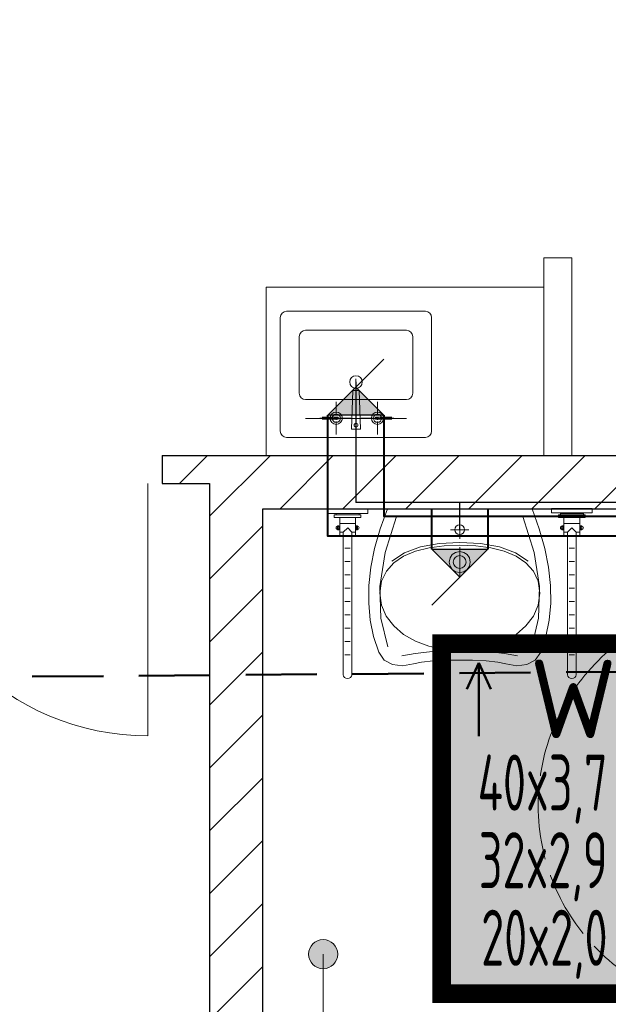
# Model space of a CAD drawing. Header units: millimetres. Extents: x 24385 to 79107, y -56478 to -23676.
# Tile 129 of 256: x 27581 to 27791, y -28415 to -28064. Entities that reach past the tile are written whole.
import ezdxf
from ezdxf.enums import TextEntityAlignment as Align
from ezdxf.lldxf.tags import DXFTag

# ---------------------------------------------------------------- set-up
doc = ezdxf.new("R2010")
doc.units = ezdxf.units.MM
doc.header["$LTSCALE"] = 2
doc.linetypes.add('ACAD_ISO02W100', pattern=[15, 12, -3])
doc.linetypes.add('DASHED', pattern=[19.05, 12.7, -6.35])
for name, color, linetype, lineweight in [('0_OPIS', 7, 'Continuous', 13), ('3DPLAN_A_DRZWI', 173, 'Continuous', 5), ('3DPLAN_A_TABELKA POMIESZCZEŃ', 7, 'Continuous', 0), ('_WLK_W_OPIS', 211, 'Continuous', 9), ('A_KRESKOWANIE', 9, 'Continuous', 0), ('AW_MEB_KUCH', 23, 'Continuous', 0), ('Opisy', 7, 'Continuous', 13), ('PRZERYW', 2, 'ACAD_ISO02W100', 9), ('sanitariaty', 2, 'Continuous', 25)]:
    doc.layers.add(name, color=color, linetype=linetype, lineweight=lineweight)
for name, color, linetype in [('3DPLAN_A_KRESKOWANIE 1', 253, 'Continuous'), ('3DPLAN_A_OPIS', 8, 'Continuous'), ('3DPLAN_K_NOŚNA', 7, 'Continuous'), ('_WLK_oznaczenia', 211, 'Continuous'), ('IS_Odbiorniki', 211, 'SOLID')]:
    doc.layers.add(name, color=color, linetype=linetype)
for name, color, linetype, lineweight, true_color in [('cw', 7, 'Continuous', 40, 0xf79809), ('FURNITURE ZD 1 500', 7, 'Continuous', 13, 0x9fa8a5), ('kanalizacja', 7, 'Continuous', 30, 0xbf3000), ('wodociag', 7, 'Continuous', 40, 0x0e97f1)]:
    doc.layers.add(name, color=color, linetype=linetype, lineweight=lineweight, true_color=true_color)
doc.styles.add('ARIAL', font='arial.ttf')
doc.styles.add('isocp', font='isocpeur.ttf', dxfattribs={"width": 0.9})
tags = doc.linetypes.add('SOLID', pattern=[10, 10, 0]).pattern_tags.tags
tags[6:7] = [DXFTag(74, 4), DXFTag(75, 0), DXFTag(340, '0'), DXFTag(46, 0.0), DXFTag(50, 0.0), DXFTag(44, 0.0), DXFTag(45, 0.0)]
tags[4:5] = [DXFTag(74, 4), DXFTag(75, 0), DXFTag(340, '0'), DXFTag(46, 0.0), DXFTag(50, 0.0), DXFTag(44, 0.0), DXFTag(45, 0.0)]

# ---------------------------------------------------------------- blocks, each defined once
blk = doc.blocks.new('parterr')
at = {"layer": '3DPLAN_A_KRESKOWANIE 1'}
h = blk.add_hatch(dxfattribs=at)
h.set_pattern_fill('ANSI31', color=256, scale=5, style=0)
h.set_pattern_definition([(45, (28281.13, -31178.053), (-11.22532, 11.22532), [])])
h.paths.add_polyline_path([(27531.99, -28228.89), (27531.99, -28218.89), (27420.99, -28218.89), (27420.99, -28006.89), (27456.99, -28006.89), (27456.99, -27805.89), (26774.49, -27805.89), (26774.49, -27888.89), (26825.99, -27888.89), (26825.99, -27851.89), (27410.99, -27851.89), (27410.99, -28133.89), (27387.99, -28133.89), (27387.99, -28139.89), (27410.99, -28139.89), (27410.99, -28286.89), (27426.99, -28286.89), (27426.99, -28228.89)])
h.paths.add_polyline_path([(27626.99, -27863.89), (27769.99, -27863.89), (27769.99, -27805.89), (27626.99, -27805.89)])
h.paths.add_polyline_path([(27631.99, -28218.89), (27631.99, -28228.89), (27648.99, -28228.89), (27648.99, -28462.89), (27694.99, -28462.89), (27694.99, -28426.89), (27667.99, -28426.89), (27667.99, -28237.89), (27979.99, -28237.89), (27979.99, -28426.89), (27784.99, -28426.89), (27784.99, -28541.89), (27801.99, -28541.89), (27801.99, -28461.89), (27937.99, -28461.89), (27937.99, -28505.89), (28030.99, -28505.89), (28030.99, -28463.89), (28076.99, -28463.89), (28076.99, -28434.89), (28070.99, -28434.89), (28070.99, -28421.89), (28057.99, -28421.89), (28057.99, -27857.89), (28067.99, -27857.89), (28067.99, -27794.89), (28073.99, -27794.89), (28073.99, -27747.89), (28027.49, -27747.89), (28027.49, -27805.89), (27939.99, -27805.89), (27939.99, -27933.89), (27975.99, -27933.89), (27975.99, -28218.89)])
h.paths.add_polyline_path([(26774.49, -28063.89), (26774.49, -28175.39), (26826.99, -28175.39), (26826.99, -28139.89), (27297.99, -28139.89), (27297.99, -28133.89), (26825.99, -28133.89), (26825.99, -28063.89)])
h.paths.add_polyline_path([(27410.99, -28376.89), (27410.99, -28408.89), (27393.99, -28408.89), (27393.99, -28418.89), (26826.99, -28418.89), (26826.99, -28350.39), (26774.49, -28350.39), (26774.49, -28429.89), (26562.49, -28429.89), (26562.49, -28493.89), (26595.99, -28493.89), (26595.99, -28452.89), (26776.99, -28452.89), (26776.99, -28490.89), (26826.99, -28490.89), (26826.99, -28455.89), (27384.07, -28455.81), (27401.99, -28455.81), (27401.99, -28523.89), (27426.99, -28523.89), (27426.99, -28487.14), (27424.99, -28487.22), (27425.07, -28485.14), (27426.99, -28485.06), (27426.99, -28479.56), (27425.4, -28479.56), (27425.96, -28479.93), (27424.99, -28479.56), (27424.99, -28411.76), (27426.99, -28411.76), (27426.99, -28411.3), (27424.99, -28411.38), (27425.07, -28409.3), (27426.99, -28409.22), (27426.99, -28376.89)])
h.paths.add_polyline_path([(27341.99, -28709.89), (26826.99, -28709.89), (26826.99, -28670.89), (26776.99, -28670.89), (26776.99, -28709.89), (26595.99, -28709.89), (26595.99, -28673.89), (26562.49, -28673.89), (26562.49, -28763.89), (26781.49, -28763.89), (26781.49, -28800.89), (26837.99, -28800.89), (26837.99, -28746.89), (27391.99, -28746.89), (27391.99, -28790.89), (27411.49, -28790.89), (27399.25, -28679.89), (27341.99, -28679.89)])
h.paths.add_polyline_path([(26781.49, -29070.89), (26781.49, -29384.89), (27480.84, -29384.89), (27480.84, -29301.89), (27411.84, -29301.89), (27411.84, -28913.89), (27510.99, -28913.89), (27510.99, -28896.89), (27411.99, -28896.89), (27411.99, -28889.89), (27391.99, -28889.89), (27391.99, -29317.89), (26837.99, -29317.89), (26837.99, -29070.89)])
h.paths.add_polyline_path([(27653.84, -29384.89), (27783.84, -29384.89), (27783.84, -29301.89), (27725.84, -29301.89), (27725.84, -28870.89), (27709.99, -28870.89), (27709.99, -28896.89), (27609.99, -28896.89), (27609.99, -28913.89), (27709.84, -28913.89), (27709.84, -29301.89), (27653.84, -29301.89)])
h.paths.add_polyline_path([(28104.99, -29384.89), (28104.99, -29319.89), (28049.99, -29319.89), (28049.99, -29041.89), (28096.99, -29041.89), (28096.99, -28933.89), (28049.99, -28933.89), (28049.99, -28849.89), (28076.99, -28849.89), (28076.99, -28716.89), (28030.99, -28716.89), (28030.99, -28683.89), (27937.99, -28683.89), (27937.99, -28715.89), (27801.99, -28715.89), (27801.99, -28691.89), (27784.99, -28691.89), (27784.99, -28715.89), (27685.99, -28715.89), (27685.99, -28746.89), (27709.99, -28746.89), (27709.99, -28772.89), (27725.84, -28772.89), (27725.84, -28731.89), (27994.84, -28731.89), (27994.84, -28790.89), (27952.84, -28790.89), (27952.84, -28922.89), (27994.84, -28922.89), (27994.84, -29301.89), (27956.84, -29301.89), (27956.84, -29384.89)])
h.paths.add_polyline_path([(28444.97, -27794.89), (28444.97, -27747.89), (28199.99, -27747.89), (28199.99, -27794.89)])
h.paths.add_polyline_path([(28921.99, -28467.89), (29077.99, -28467.89), (29077.99, -28435.89), (28960.99, -28435.89), (28960.99, -27867.89), (29010.99, -27867.89), (29010.99, -27805.89), (28878.99, -27805.89), (28878.99, -27866.89), (28932.99, -27866.89), (28932.99, -28435.89), (28921.99, -28435.89)])
h.paths.add_polyline_path([(29185.99, -27867.89), (29308.99, -27867.89), (29308.99, -27805.89), (29185.99, -27805.89)])
h.paths.add_polyline_path([(29483.99, -27867.89), (29607.99, -27867.89), (29607.99, -27805.89), (29483.99, -27805.89)])
h.paths.add_polyline_path([(29782.99, -27867.89), (29903.99, -27867.89), (29903.99, -27805.89), (29782.99, -27805.89)])
h.paths.add_polyline_path([(30078.99, -27867.89), (30205.99, -27867.89), (30205.99, -27805.89), (30078.99, -27805.89)])
h.paths.add_polyline_path([(29866.99, -28490.89), (29866.99, -28439.89), (30420.99, -28439.89), (30420.99, -28504.89), (30467.99, -28504.89), (30467.99, -28441.89), (30494.99, -28441.89), (30494.99, -28420.89), (30467.99, -28420.89), (30467.99, -27862.89), (30500.99, -27862.89), (30500.99, -27805.89), (30380.99, -27805.89), (30380.99, -27867.89), (30454.99, -27867.89), (30454.99, -28420.89), (29450.99, -28420.89), (29450.99, -28435.89), (29331.99, -28435.89), (29331.99, -28420.89), (29227.99, -28420.89), (29227.99, -28435.89), (29207.99, -28435.89), (29207.99, -28467.89), (29230.99, -28467.89), (29230.99, -28496.89), (29276.99, -28496.89), (29276.99, -28467.89), (29827.99, -28467.89), (29827.99, -28490.89)])
h.paths.add_polyline_path([(30792.99, -27805.89), (30675.99, -27805.89), (30675.99, -27862.89), (30792.99, -27862.89)])
h.paths.add_polyline_path([(31618.99, -27862.89), (31618.99, -27970.89), (31677.49, -27970.89), (31677.49, -27805.89), (30967.99, -27805.89), (30967.99, -27862.89)])
h.paths.add_polyline_path([(30691.99, -28522.89), (30691.99, -28438.89), (31026.99, -28438.89), (31026.99, -28712.89), (30892.99, -28712.89), (30892.99, -28746.89), (31014.99, -28746.89), (31014.99, -28802.89), (31047.99, -28802.89), (31047.99, -28747.89), (31069.99, -28747.89), (31069.99, -28744.89), (31443.99, -28744.89), (31443.99, -28715.89), (31348.99, -28715.89), (31348.99, -28647.89), (31324.99, -28647.89), (31324.99, -28715.89), (31097.99, -28715.89), (31097.99, -28691.89), (31056.99, -28691.89), (31056.99, -28450.89), (31068.99, -28450.89), (31068.99, -28440.89), (31324.99, -28440.89), (31324.99, -28557.89), (31348.99, -28557.89), (31348.99, -28439.89), (31623.99, -28439.89), (31623.99, -28481.89), (31677.49, -28481.89), (31677.49, -28090.89), (31618.99, -28090.89), (31618.99, -28420.89), (30614.99, -28420.89), (30614.99, -28441.89), (30671.99, -28441.89), (30671.99, -28522.89)])
h.paths.add_polyline_path([(31677.49, -28782.89), (31677.49, -28681.89), (31623.99, -28681.89), (31623.99, -28715.89), (31533.99, -28715.89), (31533.99, -28744.89), (31623.99, -28744.89), (31623.99, -28782.89)])
h.paths.add_polyline_path([(31290.99, -29384.89), (31677.49, -29384.89), (31677.49, -29121.89), (31623.99, -29121.89), (31623.99, -29308.89), (31290.99, -29308.89)])
h.paths.add_polyline_path([(31115.99, -29308.89), (31047.99, -29308.89), (31047.99, -29148.89), (31014.99, -29148.89), (31014.99, -29308.89), (30977.99, -29308.89), (30977.99, -29384.89), (31115.99, -29384.89)])
h.paths.add_polyline_path([(30671.99, -28642.89), (30671.99, -28710.89), (30658.99, -28710.89), (30658.99, -28746.89), (30736.99, -28746.89), (30736.99, -29058.89), (30726.99, -29058.89), (30726.99, -29069.89), (30736.99, -29069.89), (30736.99, -29306.89), (30689.99, -29306.89), (30689.99, -29384.89), (30802.99, -29384.89), (30802.99, -29308.89), (30767.99, -29308.89), (30767.99, -28746.89), (30772.99, -28746.89), (30772.99, -28712.89), (30691.99, -28712.89), (30691.99, -28642.89)])
h.paths.add_polyline_path([(29827.99, -28640.89), (29827.99, -28721.89), (29417.99, -28721.89), (29417.99, -28756.89), (29765.99, -28756.89), (29765.99, -28833.89), (29935.99, -28833.89), (29935.99, -28756.89), (30425.99, -28756.89), (30425.99, -29306.89), (30383.99, -29306.89), (30383.99, -29384.89), (30514.99, -29384.89), (30514.99, -29306.89), (30441.99, -29306.89), (30441.99, -29069.89), (30636.99, -29069.89), (30636.99, -29058.89), (30441.99, -29058.89), (30441.99, -28772.89), (30466.99, -28772.89), (30466.99, -28746.89), (30568.99, -28746.89), (30568.99, -28710.89), (30467.99, -28710.89), (30467.99, -28677.89), (30420.99, -28677.89), (30420.99, -28720.89), (29866.99, -28720.89), (29866.99, -28640.89)])
h.paths.add_polyline_path([(30087.99, -29306.89), (30087.99, -29384.89), (30208.99, -29384.89), (30208.99, -29306.89)])
h.paths.add_polyline_path([(29912.99, -29306.89), (29891.99, -29306.89), (29891.99, -28974.89), (29421.99, -28974.89), (29421.99, -28984.89), (29884.99, -28984.89), (29884.99, -29310.89), (29777.99, -29310.89), (29777.99, -29384.89), (29912.99, -29384.89)])
h.paths.add_polyline_path([(29487.99, -29310.89), (29487.99, -29384.89), (29602.99, -29384.89), (29602.99, -29310.89)])
h.paths.add_polyline_path([(29341.99, -28974.89), (29262.99, -28974.89), (29262.99, -28756.89), (29297.99, -28756.89), (29297.99, -28721.89), (29276.99, -28721.89), (29276.99, -28667.89), (29228.99, -28667.89), (29228.99, -28721.89), (28922.99, -28721.89), (28922.99, -28754.89), (28935.99, -28754.89), (28935.99, -28884.89), (28953.99, -28884.89), (28953.99, -28754.89), (29226.99, -28754.89), (29226.99, -29323.89), (29186.99, -29323.89), (29186.99, -29384.89), (29312.99, -29384.89), (29312.99, -29310.89), (29262.99, -29310.89), (29262.99, -28984.89), (29341.99, -28984.89)])
h.paths.add_polyline_path([(29011.99, -29323.89), (28953.99, -29323.89), (28953.99, -28979.89), (28935.99, -28979.89), (28935.99, -29320.89), (28895.99, -29320.89), (28895.99, -29384.89), (29011.99, -29384.89)])
h.paths.add_polyline_path([(28832.99, -28721.89), (28810.99, -28721.89), (28810.99, -28684.89), (28793.99, -28684.89), (28793.99, -28721.89), (28683.99, -28721.89), (28683.99, -28682.89), (28629.99, -28682.89), (28629.99, -28715.89), (28626.99, -28715.89), (28626.99, -29316.89), (28584.99, -29316.89), (28584.99, -29384.89), (28720.99, -29384.89), (28720.99, -29320.89), (28668.99, -29320.89), (28668.99, -29039.89), (28722.99, -29039.89), (28722.99, -28875.89), (28664.99, -28875.89), (28664.99, -28769.89), (28673.99, -28769.89), (28673.99, -28754.89), (28832.99, -28754.89)])
h.paths.add_polyline_path([(28933.48, -28618.58), (28933.48, -28620.89), (28989.51, -28620.89), (28989.51, -28618.58)])
h.paths.add_polyline_path([(28048.62, -28542.17), (28104.65, -28542.17), (28104.65, -28567.43), (28048.62, -28567.43)])
h.paths.add_polyline_path([(28312.29, -28322.99), (28368.17, -28322.99), (28368.17, -28348.05), (28312.29, -28348.05)])
h.paths.add_polyline_path([(28488.09, -28322.99), (28543.96, -28322.99), (28543.96, -28348.05), (28488.09, -28348.05)])
edge = h.paths.add_edge_path()
edge.add_arc((28306.99, -28816.89), 85, 62.6545, 71.7854, ccw=False)
edge.add_line((28346.03, -28741.39), (28346.03, -28736.15))
edge.add_line((28346.03, -28736.15), (28333.55, -28736.15))
h.paths.add_polyline_path([(28109.35, -29204.1), (28204.56, -29204.1), (28204.56, -29250.57), (28109.35, -29250.57)])
h.paths.add_polyline_path([(28138.56, -28107.38), (28196.54, -28107.38), (28196.54, -28140.41), (28138.56, -28140.41)])
h.paths.add_polyline_path([(28531.91, -27858.83), (28585.67, -27858.83), (28585.67, -27891.86), (28531.91, -27891.86)])
h.paths.add_polyline_path([(28514.88, -27899.85, 1), (28514.88, -27870.73, 1)])
h.paths.add_polyline_path([(28121.53, -28148.39, 1), (28121.53, -28119.27, 1)])
edge = h.paths.add_edge_path()
edge.add_line((28141.81, -28688.78), (28156.37, -28688.78))
edge.add_line((28156.37, -28688.78), (28156.37, -28674.22))
edge.add_arc((28156.37, -28688.78), 14.56, 90, 180)
edge = h.paths.add_edge_path()
edge.add_line((28156.37, -28688.78), (28156.37, -28703.34))
edge.add_arc((28156.37, -28688.78), 14.56, 270, 360)
edge.add_line((28170.93, -28688.78), (28156.37, -28688.78))
h.paths.add_polyline_path([(28156.37, -28703.34, 1), (28156.37, -28674.22, 1)])
h.paths.add_polyline_path([(28624.31, -27926.26), (28623.54, -27925.49), (28623.66, -27865.14), (28624.44, -27864.37), (28624.44, -27926.21)], is_closed=False)
h.paths.add_polyline_path([(28252.2, -28179.89), (28327.2, -28179.89), (28327.2, -28198.64, -0.427145), (28270.95, -28254.89), (28252.2, -28254.89)])
h.paths.add_polyline_path([(28424.2, -28361.39, -0.414214), (28419.2, -28366.39), (28413.2, -28366.39, -0.414214), (28389.2, -28342.39), (28389.2, -28330.39, -0.414214), (28413.2, -28306.39), (28419.2, -28306.39, -0.414214), (28424.2, -28311.39)])
h.paths.add_polyline_path([(28638.99, -27932.35), (28638.99, -27864.55), (28640.57, -27864.55), (28640.01, -27864.17, -0.310329), (28639.69, -27863.71), (28639.69, -27861.28, -0.216272), (28639.86, -27860.9), (28640.6, -27860.18, 0.840818), (28640.49, -27859.35, -0.414214), (28640.99, -27859.85), (28640.99, -27932.35)])
h.paths.add_polyline_path([(28638.79, -27863.15), (28638.26, -27863.79), (28637.79, -27863.79), (28637.79, -27893.79, -0.760764), (28636.89, -27897.04), (28634.34, -27897.04), (28634.34, -27925.49), (28634.06, -27925.58), (28633.76, -27925.89), (28633.56, -27926.31), (28634.04, -27926.31, -0.130781), (28633.44, -27927.41, -2.336993), (28633.44, -27924.37), (28633.44, -27899.24), (28632.99, -27899.24), (28632.99, -27897.64), (28632.59, -27897.54), (28632.59, -27893.04), (28632.99, -27892.94), (28632.99, -27891.34), (28633.44, -27891.34), (28633.56, -27871.11), (28633.44, -27867.41, -2.336993), (28633.56, -27864.31), (28634.34, -27865.09), (28634.34, -27893.54), (28635.99, -27893.54), (28635.99, -27863.79), (28635.51, -27863.79), (28634.99, -27863.15), (28634.99, -27856.99), (28638.79, -27856.99)])
h.paths.add_polyline_path([(28630.61, -27891.54), (28631.16, -27891.69), (28631.16, -27897.69, -0.414214), (28631.01, -27897.84), (28627.61, -27897.84, -0.414214), (28627.46, -27897.59), (28627.61, -27891.54), (28628.01, -27891.54), (28628.01, -27884.37, -1), (28630.61, -27884.37)])
h.paths.add_polyline_path([(28624.44, -27885.99), (28628.01, -27886.14), (28624.44, -27886.14)], is_closed=False)
h.paths.add_polyline_path([(28631.96, -27893.59), (28632.31, -27893.76), (28632.54, -27893.76), (28632.54, -27896.82), (28632.31, -27896.99), (28631.96, -27896.99), (28631.91, -27897.44), (28631.96, -27893.19)])
h.paths.add_polyline_path([(28624.44, -27904.44), (28633.44, -27904.59), (28624.44, -27904.59)], is_closed=False)
h.paths.add_polyline_path([(28625.19, -27886.14), (28625.19, -27891.34), (28625.64, -27891.34), (28625.64, -27892.94), (28626.04, -27893.04), (28626.04, -27893.59), (28626.66, -27893.59), (28626.71, -27893.14), (28626.66, -27897.39), (28626.66, -27896.99), (28626.04, -27896.99), (28626.04, -27897.54), (28625.64, -27897.64), (28625.64, -27899.24), (28625.19, -27899.24), (28625.04, -27904.44), (28625.04, -27886.14)], is_closed=False)
h.paths.add_polyline_path([(28640.91, -27856.97), (28622.99, -27856.89), (28640.99, -27856.89)], is_closed=False)
h.paths.add_polyline_path([(28619.99, -28325.89), (28619.99, -28323.45), (28618.52, -28323.45), (28584.99, -28382.67, -0.262592), (28550.72, -28323.45), (28549.99, -28323.45), (28549.99, -28325.89), (28512.99, -28325.89), (28512.99, -28240.89), (28492.4, -28240.89), (28491.79, -28249.17, -0.11869), (28489.72, -28256.75), (28483.38, -28267.01, -0.177707), (28479.15, -28270.09), (28472.86, -28270.09, -0.177707), (28468.58, -28266.95), (28462.28, -28256.75, -0.11869), (28460.21, -28249.17), (28459.6, -28240.89), (28487.99, -28240.89), (28487.99, -28181.89), (28633.99, -28181.89), (28633.99, -28325.89)])
h.paths.add_polyline_path([(28442.49, -28424.89), (28442.49, -28418.89, -0.414214), (28466.49, -28394.89), (28478.49, -28394.89, -0.414214), (28502.49, -28418.89), (28502.49, -28424.89, -0.414214), (28497.49, -28429.89), (28447.49, -28429.89, -0.414214)])
h.paths.add_polyline_path([(28265.75, -28187.22, 1), (28256.37, -28187.22, 1)], flags=16)
h.paths.add_polyline_path([(28416.2, -28357.26, -0.453948), (28410.53, -28362.21, -0.375565), (28393.2, -28342.39), (28393.2, -28330.39, -0.375565), (28410.53, -28310.57, -0.453948), (28416.2, -28315.52)], flags=16)
h.paths.add_polyline_path([(28638.38, -27861.79, 1), (28635.4, -27861.79, 1)], flags=16)
h.paths.add_polyline_path([(28637.96, -27861.79, 1), (28635.81, -27861.79, 1)], flags=0)
h.paths.add_polyline_path([(28633.92, -27866.7, -0.08131), (28633.44, -27867.41), (28633.44, -27865.89), (28634.21, -27865.89), (28634.31, -27866.31)], flags=16)
h.paths.add_polyline_path([(28633.44, -27865.89), (28633.44, -27867.01), (28634.21, -27866.24), (28634.09, -27865.89)], flags=0)
h.paths.add_polyline_path([(28633.44, -27867.01), (28633.56, -27867.28, 0.08131), (28633.92, -27866.7), (28633.56, -27867.06)], is_closed=False, flags=16)
h.paths.add_polyline_path([(28633.56, -27897.52), (28633.64, -27893.19), (28633.64, -27897.39)], is_closed=False, flags=16)
h.paths.add_polyline_path([(28633.64, -27897.39), (28633.56, -27893.06), (28633.56, -27897.52)], is_closed=False, flags=16)
h.paths.add_polyline_path([(28628.01, -27884.37), (28630.61, -27884.37, -1)], flags=16)
h.paths.add_polyline_path([(28557.29, -28240.02), (28560.01, -28203.37), (28592.81, -28203.37), (28595.52, -28240.02, -0.414214), (28578.66, -28256.89), (28574.16, -28256.89, -0.414214)], flags=16)
h.paths.add_polyline_path([(28570.23, -28211.92), (28582.58, -28211.92, -0.392745), (28588.19, -28217.12), (28589.9, -28240.21, -0.409357), (28578.66, -28251.27), (28574.16, -28251.27, -0.409357), (28562.92, -28240.21), (28564.62, -28217.12, -0.392745)], flags=0)
h.paths.add_polyline_path([(28465.69, -28254.65, -0.504303), (28469.83, -28249.44), (28482.18, -28249.44, -0.504303), (28486.32, -28254.65), (28480.02, -28264.85, -0.195658), (28478.25, -28266.09), (28473.75, -28266.09, -0.195658), (28471.98, -28264.85)], flags=16)
h.paths.add_polyline_path([(28451.62, -28421.89, -0.453948), (28446.66, -28416.22, -0.375565), (28466.49, -28398.89), (28478.49, -28398.89, -0.375565), (28498.31, -28416.22, -0.453948), (28493.35, -28421.89)], flags=16)
at = {"layer": 'A_KRESKOWANIE', "transparency": 33554687}
h = blk.add_hatch(dxfattribs=at)
h.set_pattern_fill('ANSI37', color=0, scale=5)
h.paths.add_polyline_path([(26825.99, -28063.89), (26825.99, -28133.89), (27297.99, -28133.89), (27297.99, -28133.59), (27299.87, -28133.59), (27299.87, -28135.48), (27300.81, -28135.48), (27300.81, -28138.3), (27299.87, -28138.3), (27299.87, -28140.19), (27298.93, -28140.19, 0.262592), (27342.99, -28216.32), (27344.22, -28214.14, -0.038194), (27343.06, -28198.93), (27343.06, -27851.89), (26825.99, -27851.89), (26825.99, -27888.89)])
h.paths.add_polyline_path([(27102.97, -28064.05), (27158.91, -28064.05), (27158.91, -28044.9), (27102.97, -28044.9)], flags=24)
h.paths.add_polyline_path([(27342.99, -28216.32, -0.262592), (27298.93, -28140.19), (27297.99, -28139.89), (26826.99, -28139.89), (26826.99, -28175.39), (26826.99, -28350.39), (26826.99, -28418.89), (27393.99, -28418.89), (27393.99, -28408.89), (27393.99, -28362.71), (27339.56, -28331.89, -0.198011), (27393.99, -28290.75), (27393.99, -28286.06, -0.230244), (27344.22, -28214.14)])
h.paths.add_polyline_path([(27102.36, -28351.79), (27325.94, -28351.79), (27325.94, -28402.59), (27102.36, -28402.59)], flags=16)
h.paths.add_polyline_path([(27102.97, -28330.53), (27159.05, -28330.53), (27159.05, -28311.38), (27102.97, -28311.38)], flags=24)
h.paths.add_polyline_path([(27123.08, -28409.59), (27305.22, -28409.59), (27305.22, -28344.79), (27123.08, -28344.79)], flags=24)
h.paths.add_polyline_path([(27433.84, -29301.89), (27433.84, -28913.89), (27411.84, -28913.89), (27411.84, -29301.89)])
h.paths.add_polyline_path([(27980.46, -29061.28), (27980.46, -29115.28), (27940.49, -29115.28), (27940.49, -29301.89), (27956.84, -29301.89), (27994.84, -29301.89), (27994.84, -28922.89), (27952.84, -28922.89), (27952.84, -28790.89), (27994.84, -28790.89), (27994.84, -28731.89), (27940.49, -28731.89), (27940.49, -29061.28)])
h.paths.add_polyline_path([(27075.43, -29179.35), (27131.46, -29179.35), (27131.46, -29160.21), (27075.43, -29160.21)], flags=9)
h.paths.add_polyline_path([(27522.9, -29133.65), (27578.93, -29133.65), (27578.93, -29114.51), (27522.9, -29114.51)], flags=9)
h.paths.add_polyline_path([(27332.05, -28065.19), (27388.13, -28065.19), (27388.13, -28046.05), (27332.05, -28046.05)], flags=9)
h.paths.add_polyline_path([(27804.49, -29133.65), (27860.52, -29133.65), (27860.52, -29114.51), (27804.49, -29114.51)], flags=9)
at = {"layer": 'Opisy', "ltscale": 0.5}
h = blk.add_hatch(color=256, dxfattribs=at)
h.dxf.hatch_style = 1
h.paths.add_polyline_path([(27687.89, -28401.67), (27687.89, -28391.77, 0.73336)])
h.paths.add_polyline_path([(27687.89, -28391.77), (27687.89, -28401.67, 0.076465), (27689.46, -28401.91, 1.165591)])
at = {"layer": '3DPLAN_A_DRZWI'}
blk.add_line((27626.99, -28318.89), (27626.99, -28228.89), dxfattribs=at)
blk.add_arc((27626.99, -28228.89), 90, 180, 270, dxfattribs=at)
at = {"layer": '3DPLAN_A_OPIS', "color": 1, "lineweight": 0}
for p, q in [((27768.19, -28148.48), (27778.19, -28148.48)), ((27768.19, -28148.48), (27768.19, -28218.89)), ((27778.19, -28148.48), (27778.19, -28218.89))]:
    blk.add_line(p, q, dxfattribs=at)
at = {"layer": '3DPLAN_A_TABELKA POMIESZCZEŃ', "ltscale": 0.5}
blk.add_line((27689.46, -28496.59), (27689.46, -28396.72), dxfattribs=at)
at = {"layer": '3DPLAN_K_NOŚNA'}
for p, q in [((27631.99, -28218.89), (27631.99, -28228.89)), ((27631.99, -28218.89), (27975.99, -28218.89)), ((27631.99, -28228.89), (27648.99, -28228.89)), ((27648.99, -28228.89), (27648.99, -28462.89)), ((27667.99, -28237.89), (27842.99, -28237.89)), ((27667.99, -28426.89), (27667.99, -28237.89))]:
    blk.add_line(p, q, dxfattribs=at)
at = {"layer": 'AW_MEB_KUCH', "ltscale": 0.1}
blk.add_lwpolyline([(27768.19, -28158.89), (27768.19, -28218.89), (27669.19, -28218.89), (27669.19, -28158.89)], close=True, dxfattribs=at)
at = {"layer": 'FURNITURE ZD 1 500', "lineweight": 0}
for p, q in [((27725.92, -28167.48), (27676.42, -28167.48)), ((27674.17, -28210.23), (27674.17, -28169.73)), ((27728.17, -28210.23), (27728.17, -28169.73)), ((27719.17, -28174.23), (27683.17, -28174.23)), ((27680.92, -28196.73), (27680.92, -28176.48)), ((27721.42, -28196.73), (27721.42, -28176.48)), ((27701.17, -28191.57), (27701.17, -28201.32)), ((27699.58, -28209.52), (27700.06, -28195.75)), ((27702.28, -28195.75), (27700.06, -28195.75)), ((27702.28, -28195.75), (27702.75, -28209.52)), ((27719.17, -28198.98), (27683.17, -28198.98)), ((27694.14, -28199.79), (27694.14, -28204.6)), ((27708.87, -28199.79), (27708.87, -28204.6)), ((27701.17, -28202.15), (27701.17, -28202.71)), ((27719.17, -28205.73), (27683.17, -28205.73)), ((27688.31, -28205.62), (27693, -28205.62)), ((27689.1, -28205.29), (27694.85, -28205.29)), ((27694.85, -28205.97), (27689.1, -28205.97)), ((27694.88, -28205.62), (27693.42, -28205.62)), ((27694.14, -28205.15), (27694.14, -28206.13)), ((27694.14, -28206.76), (27694.14, -28211.45)), ((27694.85, -28205.29), (27694.85, -28205.97)), ((27695.02, -28205.62), (27699.36, -28205.62)), ((27701.17, -28204.53), (27701.17, -28213.4)), ((27703.04, -28205.62), (27707.73, -28205.62)), ((27708.14, -28205.62), (27709.26, -28205.62)), ((27713.93, -28205.29), (27708.18, -28205.29)), ((27708.18, -28205.29), (27708.18, -28205.97)), ((27708.18, -28205.97), (27713.93, -28205.97)), ((27708.87, -28205.15), (27708.87, -28206.13)), ((27708.87, -28206.76), (27708.87, -28211.45)), ((27709.75, -28205.62), (27714.7, -28205.62)), ((27702.75, -28209.52), (27699.58, -28209.52)), ((27725.92, -28212.48), (27676.42, -28212.48))]:
    blk.add_line(p, q, dxfattribs=at)
for centre, radius in [((27701.17, -28192.68), 2.23), ((27694.14, -28205.62), 2.19), ((27708.87, -28205.62), 2.19), ((27694.14, -28205.62), 1.46), ((27708.87, -28205.62), 1.46), ((27701.21, -28208.1), 0.68)]:
    blk.add_circle(centre, radius, dxfattribs=at)
for centre, start, end in [((27676.42, -28169.73), 90, 180), ((27725.92, -28169.73), 0, 90), ((27683.17, -28176.48), 90, 180), ((27719.17, -28176.48), 0, 90), ((27683.17, -28196.73), 180, 270), ((27719.17, -28196.73), 270, 0), ((27676.42, -28210.23), 180, 270), ((27725.92, -28210.23), 270, 0)]:
    blk.add_arc(centre, 2.25, start, end, dxfattribs=at)
at = {"layer": 'Opisy', "color": 1, "linetype": 'DASHED', "lineweight": 50}
blk.add_lwpolyline([(27839.67, -28295.69), (27443.87, -28298.92, -0.416611), (27343.06, -28198.93), (27343.06, -27525.63, -0.414214), (27443.06, -27425.63), (28214.49, -27425.63, -0.414214), (28314.49, -27525.63), (28314.49, -28505.31, 0.414214), (28414.49, -28605.31), (28582.02, -28605.31, -0.414214), (28682.02, -28705.31), (28682.02, -29328.87, -0.414214), (28582.02, -29428.87), (28040.49, -29428.87, -0.414214), (27940.49, -29328.87), (27940.49, -28395.68, 0.416611)], format="xyb", close=True, dxfattribs=at)
at = {"layer": 'Opisy', "ltscale": 0.5}
blk.add_circle((27689.46, -28396.72), 5.19, dxfattribs=at)
at = {"layer": 'PRZERYW', "color": 8, "lineweight": 0}
blk.add_circle((27839.17, -28343.7), 73, dxfattribs=at)
at = {"layer": 'sanitariaty', "color": 8, "lineweight": 0}
for p, q in [((27694.62, -28244.29), (27695.09, -28244.29)), ((27694.62, -28245.04), (27695.09, -28245.04)), ((27701.77, -28244.29), (27701.31, -28244.29)), ((27701.77, -28245.04), (27701.31, -28245.04)), ((27774.62, -28244.29), (27775.09, -28244.29)), ((27774.62, -28245.04), (27775.09, -28245.04)), ((27781.77, -28244.29), (27781.31, -28244.29)), ((27781.77, -28245.04), (27781.31, -28245.04)), ((27696.61, -28246.24), (27696.6, -28297.11)), ((27699.76, -28246.24), (27699.75, -28297.11)), ((27776.61, -28246.24), (27776.6, -28297.11)), ((27779.76, -28246.24), (27779.75, -28297.11)), ((27699.1, -28251.98), (27697.2, -28251.98)), ((27779.1, -28251.98), (27777.2, -28251.98)), ((27699.1, -28256.72), (27697.2, -28256.72)), ((27779.1, -28256.72), (27777.2, -28256.72)), ((27699.1, -28261.47), (27697.2, -28261.47)), ((27779.1, -28261.47), (27777.2, -28261.47)), ((27699.1, -28266.21), (27697.2, -28266.21)), ((27779.1, -28266.21), (27777.2, -28266.21)), ((27699.1, -28270.96), (27697.2, -28270.96)), ((27779.1, -28270.96), (27777.2, -28270.96)), ((27699.1, -28275.7), (27697.2, -28275.7)), ((27779.1, -28275.7), (27777.2, -28275.7)), ((27699.1, -28280.45), (27697.2, -28280.45)), ((27779.1, -28280.45), (27777.2, -28280.45)), ((27699.1, -28285.19), (27697.2, -28285.19)), ((27779.1, -28285.19), (27777.2, -28285.19)), ((27699.1, -28289.94), (27697.2, -28289.94)), ((27779.1, -28289.94), (27777.2, -28289.94))]:
    blk.add_line(p, q, dxfattribs=at)
for points in [[(27705.44, -28237.89), (27705.44, -28239.53), (27690.93, -28239.53), (27690.93, -28237.89)], [(27738.18, -28291.9), (27742.78, -28291.93), (27747.6, -28292.18), (27751.82, -28292.61), (27754.65, -28293.17), (27758.58, -28293.9), (27762.18, -28293.47), (27765.11, -28291.86), (27767.07, -28289.01), (27768.9, -28283.4), (27770.1, -28277.57), (27770.66, -28271.53), (27770.58, -28265.27), (27769.87, -28258.78), (27768.53, -28252.05), (27766.57, -28245.09), (27763.99, -28237.89), (27738.18, -28237.89), (27712.38, -28237.89), (27709.8, -28245.09), (27707.84, -28252.05), (27706.5, -28258.78), (27705.79, -28265.27), (27705.71, -28271.53), (27706.27, -28277.57), (27707.46, -28283.4), (27709.3, -28289.01), (27711.26, -28291.86), (27714.19, -28293.47), (27717.78, -28293.9), (27721.72, -28293.17), (27724.54, -28292.61), (27728.77, -28292.18), (27733.58, -28291.93), (27738.18, -28291.9)], [(27785.47, -28237.77), (27785.47, -28239.41), (27770.95, -28239.41), (27770.95, -28237.77)], [(27702.93, -28240.1), (27702.93, -28241.05), (27693.44, -28241.05), (27693.44, -28240.1)], [(27702.33, -28240.1), (27702.33, -28239.53), (27694.1, -28239.53), (27694.1, -28240.1)], [(27701.03, -28241.05), (27701.03, -28243.11), (27695.37, -28243.11), (27695.37, -28241.05)], [(27782.93, -28240.1), (27782.93, -28241.05), (27773.44, -28241.05), (27773.44, -28240.1)], [(27782.33, -28240.1), (27782.33, -28239.53), (27774.1, -28239.53), (27774.1, -28240.1)], [(27781.03, -28241.05), (27781.03, -28243.11), (27775.37, -28243.11), (27775.37, -28241.05)], [(27694.62, -28243.95), (27694.62, -28245.38), (27695.1, -28245.38), (27695.1, -28243.95)], [(27695.09, -28244.29), (27695.09, -28245.04), (27695.37, -28245.04), (27695.37, -28244.29)], [(27701.31, -28244.29), (27701.31, -28245.04), (27701.03, -28245.04), (27701.03, -28244.29)], [(27701.77, -28243.95), (27701.77, -28245.38), (27701.3, -28245.38), (27701.3, -28243.95)], [(27738.18, -28243.61), (27738.86, -28243.75), (27739.42, -28244.13), (27739.8, -28244.68), (27739.93, -28245.36), (27739.8, -28246.05), (27739.42, -28246.6), (27738.86, -28246.98), (27738.18, -28247.12), (27737.5, -28246.98), (27736.95, -28246.6), (27736.57, -28246.05), (27736.43, -28245.36), (27736.57, -28244.68), (27736.95, -28244.13), (27737.5, -28243.75), (27738.18, -28243.61)], [(27774.62, -28243.95), (27774.62, -28245.38), (27775.1, -28245.38), (27775.1, -28243.95)], [(27775.09, -28244.29), (27775.09, -28245.04), (27775.37, -28245.04), (27775.37, -28244.29)], [(27781.31, -28244.29), (27781.31, -28245.04), (27781.03, -28245.04), (27781.03, -28244.29)], [(27781.77, -28243.95), (27781.77, -28245.38), (27781.3, -28245.38), (27781.3, -28243.95)], [(27738.18, -28253.15), (27739.64, -28253.45), (27740.83, -28254.25), (27741.64, -28255.45), (27741.93, -28256.9), (27741.64, -28258.36), (27740.83, -28259.55), (27739.64, -28260.36), (27738.18, -28260.65), (27736.73, -28260.36), (27735.53, -28259.55), (27734.73, -28258.36), (27734.43, -28256.9), (27734.73, -28255.45), (27735.53, -28254.25), (27736.73, -28253.45), (27738.18, -28253.15)], [(27738.18, -28254.6), (27739.08, -28254.78), (27739.81, -28255.28), (27740.3, -28256.01), (27740.48, -28256.9), (27740.3, -28257.8), (27739.81, -28258.53), (27739.08, -28259.02), (27738.18, -28259.2), (27737.29, -28259.02), (27736.56, -28258.53), (27736.06, -28257.8), (27735.88, -28256.9), (27736.06, -28256.01), (27736.56, -28255.28), (27737.29, -28254.78), (27738.18, -28254.6)]]:
    blk.add_lwpolyline(points, close=True, dxfattribs=at)
for points in [[(27763.86, -28287.17), (27766.32, -28276.87), (27766.64, -28265.63), (27764.77, -28253.54), (27760.69, -28240.69), (27738.18, -28240.69), (27715.68, -28240.69), (27711.6, -28253.54), (27709.73, -28265.63), (27710.05, -28276.87), (27712.51, -28287.17)], [(27738.18, -28248.62), (27738.18, -28242.11)], [(27701.03, -28243.11), (27701.03, -28247.22), (27701.03, -28246.24), (27699.76, -28246.24), (27698.23, -28244.71), (27696.61, -28246.24), (27695.37, -28246.24), (27695.37, -28247.22), (27695.37, -28243.11), (27701.03, -28243.11)], [(27734.93, -28245.36), (27741.44, -28245.36)], [(27781.03, -28243.11), (27781.03, -28247.22), (27781.03, -28246.24), (27779.76, -28246.24), (27778.23, -28244.71), (27776.61, -28246.24), (27775.37, -28246.24), (27775.37, -28247.22), (27775.37, -28243.11), (27781.03, -28243.11)], [(27709.74, -28268.03), (27710.33, -28263.72), (27712.01, -28260.11), (27714.68, -28257.15), (27718.19, -28254.81), (27722.42, -28253.06), (27727.26, -28251.85), (27732.58, -28251.15), (27738.25, -28250.93), (27743.92, -28251.15), (27749.24, -28251.85), (27754.07, -28253.06), (27758.31, -28254.81), (27761.82, -28257.15), (27764.48, -28260.11), (27766.17, -28263.72), (27766.76, -28268.03)], [(27713.93, -28256.63), (27718.43, -28253.6), (27724.18, -28251.52), (27730.87, -28250.31), (27738.25, -28249.92), (27745.62, -28250.31), (27752.32, -28251.52), (27758.07, -28253.6), (27762.57, -28256.63)], [(27738.18, -28262.15), (27738.18, -28251.65)], [(27709.74, -28268.03), (27710.32, -28272.3), (27712, -28276.22), (27714.65, -28279.69), (27718.15, -28282.68), (27722.37, -28285.11), (27727.2, -28286.93), (27732.5, -28288.06), (27738.17, -28288.45), (27743.84, -28288.06), (27749.17, -28286.93), (27754.02, -28285.11), (27758.27, -28282.68), (27761.8, -28279.69), (27764.47, -28276.22), (27766.17, -28272.3), (27766.76, -28268.03)], [(27758.83, -28290.39), (27754.12, -28289.52), (27749.04, -28288.97), (27743.69, -28288.63), (27738.2, -28288.41), (27732.7, -28288.63), (27727.36, -28288.97), (27722.28, -28289.52), (27717.57, -28290.39)]]:
    blk.add_lwpolyline(points, dxfattribs=at)
for centre, radius, start, end in [((27694.61, -28244.67), 0.522, 90.7068, 271.5898), ((27701.79, -28244.67), 0.522, 268.4102, 89.2932), ((27774.61, -28244.67), 0.522, 90.7068, 271.5898), ((27781.79, -28244.67), 0.522, 268.4102, 89.2932), ((27698.17, -28296.86), 1.6, 189.0986, 350.9014), ((27778.17, -28296.86), 1.6, 189.0986, 350.9014)]:
    blk.add_arc(centre, radius, start, end, dxfattribs=at)
at = {"layer": '3DPLAN_A_OPIS', "color": 1, "lineweight": 30, "style": 'ARIAL'}
for tag, p in [('WYŁĄCZONE', (29754.42, -28077.21)), ('WYŁĄCZONE', (30711.21, -28077.21)), ('Z_OPRACOWANIA', (29744.08, -28099.65)), ('Z_OPRACOWANIA', (30700.87, -28099.65)), ('WYJŚCIE_EWAKUACYJNE', (26767.33, -28550.29)), ('WYŁĄCZONE', (30110.45, -28645.4)), ('Z_OPRACOWANIA', (30100.11, -28667.83)), ('WYŁĄCZONE', (29700.82, -29118.03)), ('WYŁĄCZONE', (30110.45, -29118.03)), ('WYŁĄCZONE', (31284.49, -29118.03)), ('Z_OPRACOWANIA', (29690.48, -29140.46)), ('Z_OPRACOWANIA', (30100.11, -29140.46)), ('Z_OPRACOWANIA', (31274.15, -29140.46)), ('WYJŚCIE_EWAKUACYJNE', (28257.55, -29205.28))]:
    blk.add_attdef(tag, p, '', height=12, dxfattribs=at)
at = {"layer": '3DPLAN_A_TABELKA POMIESZCZEŃ', "ltscale": 0.5, "style": 'ARIAL'}
for tag, p in [('KURTYNA', (28491.82, -29246.32)), ('POWIETRZNA', (28491.82, -29266.04))]:
    blk.add_attdef(tag, p, '', height=12, dxfattribs=at)

msp = doc.modelspace()

# ---------------------------------------------------------------- hatches: boundary and pattern name
at = {"layer": '_WLK_W_OPIS'}
msp.add_hatch(color=255, dxfattribs=at).paths.add_polyline_path([(27731.7, -28410.82), (27843.12, -28410.82), (27843.12, -28285.96), (27731.7, -28285.96)])
at = {"layer": 'IS_Odbiorniki', "true_color": 0xffffff}
for points in [[(27711.17, -28204.52), (27691.17, -28204.52), (27701.17, -28194.52)], [(27728.18, -28252.26), (27748.18, -28252.26), (27738.18, -28262.26)]]:
    msp.add_hatch(color=7, dxfattribs=at).paths.add_polyline_path(points)

# ---------------------------------------------------------------- linework, layer by layer
at = {"layer": '_WLK_oznaczenia', "lineweight": 50}
msp.add_line((27745, -28292.89), (27745, -28318.99), dxfattribs=at)
at = {"layer": '_WLK_W_OPIS', "color": 211, "lineweight": 50}
for q in [(27740.75, -28302.27), (27749.25, -28302.27)]:
    msp.add_line((27745, -28292.89), q, dxfattribs=at)
at = {"layer": '_WLK_W_OPIS', "const_width": 6.68}
msp.add_lwpolyline([(27731.7, -28410.82), (27843.12, -28410.82), (27843.12, -28285.96), (27731.7, -28285.96)], close=True, dxfattribs=at)
at = {"layer": 'cw', "color": 242, "true_color": 0xd2021d}
for p, q in [((27711.17, -28204.52), (27711.17, -28218.89)), ((27728.18, -28252.26), (27728.18, -28237.89))]:
    msp.add_line(p, q, dxfattribs=at)
at = {"layer": 'cw'}
msp.add_lwpolyline([(27711.17, -28218.89), (27711.17, -28240.52), (27868.07, -28240.52), (27868.07, -28430.59)], dxfattribs=at)
at = {"layer": 'IS_Odbiorniki'}
for p, q in [((27701.17, -28194.52), (27711.17, -28184.52)), ((27691.17, -28204.52), (27701.17, -28194.52)), ((27701.17, -28194.52), (27711.17, -28204.52)), ((27711.17, -28204.52), (27691.17, -28204.52)), ((27691.17, -28204.52), (27691.17, -28218.89)), ((27711.17, -28204.52), (27711.17, -28209.52)), ((27748.18, -28252.26), (27748.18, -28237.89)), ((27728.18, -28252.26), (27728.18, -28247.26)), ((27728.18, -28252.26), (27748.18, -28252.26)), ((27738.18, -28262.26), (27728.18, -28252.26)), ((27748.18, -28252.26), (27738.18, -28262.26)), ((27738.18, -28262.26), (27728.18, -28272.26))]:
    msp.add_line(p, q, dxfattribs=at)
at = {"layer": 'kanalizacja'}
for p, q in [((27701.17, -28192.68), (27701.17, -28235.72)), ((27970.57, -28235.72), (27701.17, -28235.72)), ((27738.18, -28245.36), (27738.18, -28235.72))]:
    msp.add_line(p, q, dxfattribs=at)
at = {"layer": 'wodociag', "color": 110, "true_color": 0x15fb77}
for p, q in [((27691.17, -28218.89), (27691.17, -28204.52)), ((27748.18, -28237.89), (27748.18, -28252.26))]:
    msp.add_line(p, q, dxfattribs=at)
at = {"layer": 'wodociag'}
msp.add_lwpolyline([(27862.85, -28430.59), (27862.85, -28247.7), (27691.17, -28247.7), (27691.17, -28218.89)], dxfattribs=at)

# ---------------------------------------------------------------- block references
at = {"layer": '0_OPIS'}
msp.add_blockref('parterr', (0, 0), dxfattribs=at)

# ---------------------------------------------------------------- texts
at = {"layer": '_WLK_W_OPIS', "style": 'isocp'}
msp.add_text('W3', height=28, dxfattribs=at).set_placement((27788.53, -28319.67), align=Align.CENTER)
at = {"layer": '_WLK_W_OPIS', "style": 'isocp', "width": 0.6}
for s, p in [('40x3,7', (27790.93, -28345.55)), ('32x2,9', (27790.93, -28373.22)), ('20x2,0', (27790.93, -28400.88))]:
    msp.add_text(s, height=20, dxfattribs=at).set_placement(p, align=Align.RIGHT)

doc.saveas('drawing.dxf')
